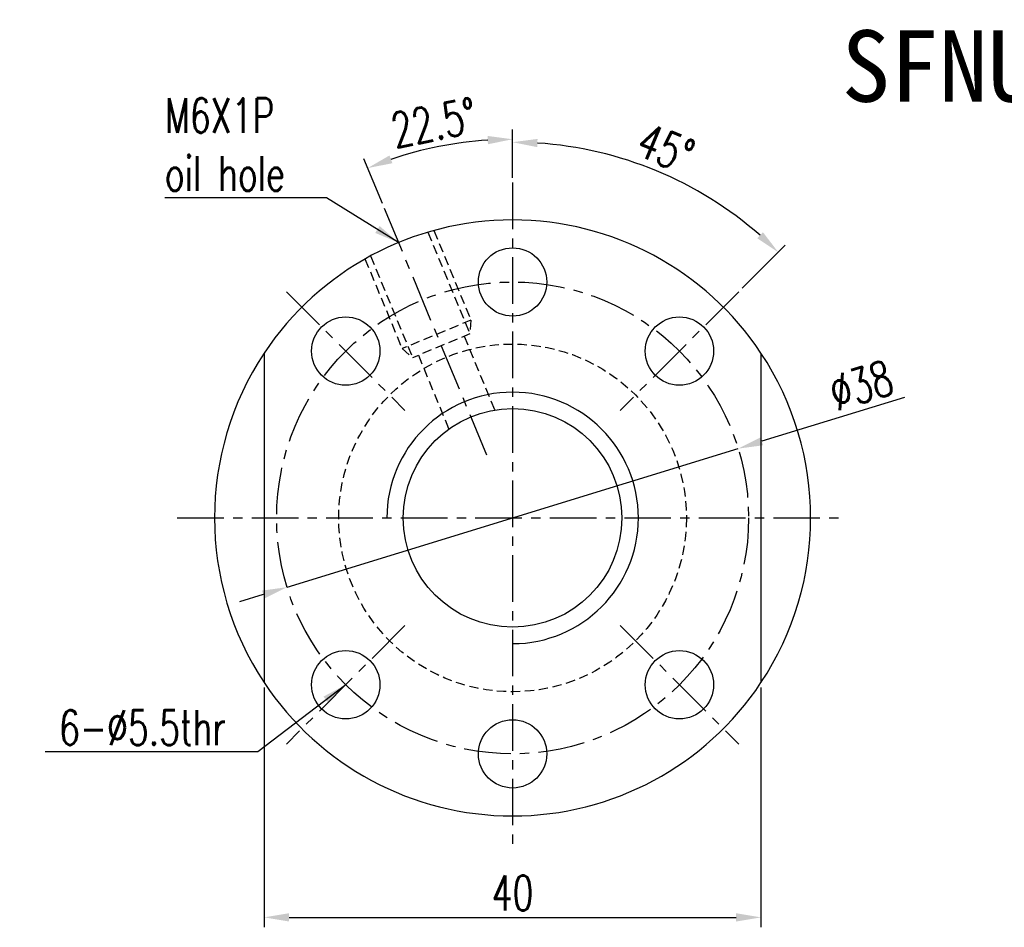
# Model space of a CAD drawing. Extents: x 473 to 1054, y -106 to 208.
# Tile 1 of 45: x 895 to 974, y -102 to -28. Entities that reach past the tile are written whole.
import ezdxf
from ezdxf.enums import TextEntityAlignment as Align

# ---------------------------------------------------------------- set-up
doc = ezdxf.new("R2010")
doc.units = 0
doc.header["$MEASUREMENT"] = 0
doc.header["$PDMODE"] = 1
doc.linetypes.add('CENTER', pattern=[2, 1.25, -0.25, 0.25, -0.25])
doc.linetypes.add('HIDDEN', pattern=[0.375, 0.25, -0.125])
doc.layers.get('DEFPOINTS').update_dxf_attribs({"linetype": 'CONTINUOUS'})
for name, color, linetype in [('CHA', 2, 'CONTINUOUS'), ('CL', 1, 'CENTER'), ('DIM', 4, 'CONTINUOUS'), ('HID', 2, 'HIDDEN'), ('OUT', 3, 'CONTINUOUS')]:
    doc.layers.add(name, color=color, linetype=linetype)
doc.styles.add('CHN', font='SIMPLEX.shx', dxfattribs={"width": 0.7, "bigfont": 'CHINESET.shx'})
doc.styles.add('DIM-7', font='SIMPLEX.shx', dxfattribs={"width": 0.7, "bigfont": 'chineset.shx'})
doc.styles.add('T', font='kaiu.ttf')
doc.dimstyles.get("Standard").update_dxf_attribs({"dimscale": 0, "dimtxt": 4, "dimasz": 3, "dimexe": 1, "dimexo": 0.5, "dimgap": 1, "dimtad": 1, "dimdsep": 46, "dimtxsty": 'CHN', "dimcen": 0.09, "dimclrd": 256, "dimclre": 256, "dimclrt": 256, "dimadec": 0, "dimazin": 0, "dimtp": 1, "dimtm": 1, "dimtfac": 0.6, "dimtix": 1, "dimtmove": 2, "dimatfit": 3, "dimfxl": 1, "dimtvp": 0.85, "dimtolj": 1, "dimarcsym": 0})

# ---------------------------------------------------------------- blocks, each defined once
blk = doc.blocks.new('*D15')
at = {"layer": 'DEFPOINTS', "color": 0, "transparency": 16777216}
for p in [(914.638, -81.831), (954.638, -81.831), (954.638, -100.732)]:
    blk.add_point(p, dxfattribs=at)
at = {"layer": 'DIM', "color": 7, "lineweight": -2, "transparency": 16777216}
for p, q in [((914.638, -82.231), (914.638, -101.532)), ((954.638, -82.231), (954.638, -101.532)), ((916.638, -100.732), (952.638, -100.732))]:
    blk.add_line(p, q, dxfattribs=at)
at = {"layer": 'DIM', "color": 7, "transparency": 16777216}
for points in [[(916.638, -100.399), (916.638, -101.065), (914.638, -100.732)], [(952.638, -100.399), (952.638, -101.065), (954.638, -100.732)]]:
    blk.add_solid(points, dxfattribs=at)
at = {"layer": 'DIM', "color": 7, "transparency": 16777216, "insert": (934.638, -98.772), "char_height": 2.8, "attachment_point": 5, "style": 'CHN'}
blk.add_mtext('\\A1;40', dxfattribs=at)
blk = doc.blocks.new('*D20')
at = {"layer": 'DEFPOINTS', "color": 0, "transparency": 16777216}
for p in [(930.658, -38.333), (934.638, -41.564), (924.305, -43.619), (932.536, -63.49), (934.638, -97.564)]:
    blk.add_point(p, dxfattribs=at)
at = {"layer": 'DIM', "color": 0, "lineweight": -2, "transparency": 16777216}
for p, q in [((934.638, -41.164), (934.638, -37.272)), ((924.152, -43.25), (922.662, -39.654))]:
    blk.add_line(p, q, dxfattribs=at)
blk.add_arc((934.638, -68.564), 30.492, 93.75872, 108.74128, dxfattribs=at)
at = {"layer": 'DIM', "color": 0, "transparency": 16777216}
for points in [[(932.628, -37.804), (932.65, -38.471), (934.638, -38.072)], [(924.958, -40.001), (924.723, -39.377), (922.969, -40.393)]]:
    blk.add_solid(points, dxfattribs=at)
at = {"layer": 'DIM', "color": 0, "transparency": 16777216, "insert": (928.306, -36.735), "char_height": 2.8, "attachment_point": 5, "rotation": 11.25, "style": 'CHN'}
blk.add_mtext('\\A1;22.5°', dxfattribs=at)
blk = doc.blocks.new('*D21')
at = {"layer": 'DEFPOINTS', "color": 0, "transparency": 16777216}
for p in [(934.638, -41.564), (949.765, -42.363), (952.846, -50.356), (943.3, -59.902), (934.638, -97.564)]:
    blk.add_point(p, dxfattribs=at)
at = {"layer": 'DIM', "color": 0, "lineweight": -2, "transparency": 16777216}
for p, q in [((934.638, -41.164), (934.638, -37.509)), ((953.128, -50.073), (956.597, -46.605))]:
    blk.add_line(p, q, dxfattribs=at)
blk.add_arc((934.638, -68.564), 30.255, 48.78823, 86.21177, dxfattribs=at)
at = {"layer": 'DIM', "color": 0, "transparency": 16777216}
for points in [[(936.625, -38.709), (936.647, -38.042), (934.638, -38.309)], [(954.799, -45.561), (954.343, -46.047), (956.031, -47.171)]]:
    blk.add_solid(points, dxfattribs=at)
at = {"layer": 'DIM', "color": 0, "transparency": 16777216, "insert": (946.966, -38.801), "char_height": 2.8, "attachment_point": 5, "rotation": 337.5, "style": 'CHN'}
blk.add_mtext('\\A1;45°', dxfattribs=at)
blk = doc.blocks.new('*D22')
at = {"layer": 'DEFPOINTS', "color": 0, "transparency": 16777216}
for p in [(952.799, -62.983), (916.476, -74.145)]:
    blk.add_point(p, dxfattribs=at)
at = {"layer": 'DIM', "color": 0, "lineweight": -2, "transparency": 16777216}
for p, q in [((966.181, -58.871), (954.711, -62.396)), ((916.476, -74.145), (952.799, -62.983)), ((914.564, -74.732), (912.652, -75.32))]:
    blk.add_line(p, q, dxfattribs=at)
at = {"layer": 'DIM', "color": 0, "transparency": 16777216}
for points in [[(954.613, -62.077), (954.809, -62.715), (952.799, -62.983)], [(914.466, -74.414), (914.662, -75.051), (916.476, -74.145)]]:
    blk.add_solid(points, dxfattribs=at)
at = {"layer": 'DIM', "color": 0, "transparency": 16777216, "insert": (962.706, -57.889), "char_height": 2.8, "attachment_point": 5, "rotation": 17.08101, "style": 'CHN'}
blk.add_mtext('\\A1;∅38', dxfattribs=at)

msp = doc.modelspace()

# ---------------------------------------------------------------- linework, layer by layer
at = {"layer": 'CL', "color": 7, "ltscale": 3}
for p, q in [((934.638, -41.564), (934.638, -95.564)), ((924.305, -43.619), (932.536, -63.49)), ((916.43, -50.356), (925.975, -59.902)), ((952.846, -50.356), (943.3, -59.902)), ((907.638, -68.564), (961.638, -68.564)), ((925.975, -77.226), (916.43, -86.772)), ((943.3, -77.226), (952.846, -86.772))]:
    msp.add_line(p, q, dxfattribs=at)
msp.add_circle((934.638, -68.564), 19, dxfattribs=at)
at = {"layer": 'DIM', "color": 7}
for radius, start, end in [(24, 146.44269, 213.55731), (24, 326.44269, 33.55731), (10.125, 270, 180)]:
    msp.add_arc((934.638, -68.564), radius, start, end, dxfattribs=at)
at = {"layer": 'HID', "color": 7, "ltscale": 3}
for p, q in [((927.813, -45.555), (931.207, -53.749)), ((928.297, -45.417), (931.286, -52.634)), ((923.193, -47.468), (926.588, -55.663)), ((922.754, -47.713), (925.743, -54.93)), ((931.286, -52.634), (925.743, -54.93)), ((931.286, -52.634), (931.207, -53.749)), ((931.207, -53.749), (926.588, -55.663)), ((930.745, -53.941), (933.256, -60.004)), ((925.743, -54.93), (926.588, -55.663)), ((927.05, -55.471), (929.561, -61.534))]:
    msp.add_line(p, q, dxfattribs=at)
msp.add_circle((934.638, -68.564), 14, dxfattribs=at)
at = {"layer": 'OUT', "color": 7}
for p, q in [((914.638, -55.298), (914.638, -81.831)), ((954.638, -55.298), (954.638, -81.831))]:
    msp.add_line(p, q, dxfattribs=at)
for centre, radius in [((934.638, -49.564), 2.75), ((921.203, -55.129), 2.75), ((948.073, -55.129), 2.75), ((934.638, -68.564), 8.8), ((921.203, -81.999), 2.75), ((948.073, -81.999), 2.75), ((934.638, -87.564), 2.75)]:
    msp.add_circle(centre, radius, dxfattribs=at)
for start, end in [(33.55731, 146.44269), (213.55731, 326.44269)]:
    msp.add_arc((934.638, -68.564), 24, start, end, dxfattribs=at)

# ---------------------------------------------------------------- texts
at = {"layer": 'CHA', "color": 0, "style": 'T'}
msp.add_text('SFNU1605', height=5.76, dxfattribs=at).set_placement((976.804, -32.171), align=Align.MIDDLE)
at = {"layer": 'DIM', "color": 7, "char_height": 2.8}
for s, insert, attachment_point, style in [('M6X1P\\Poil hole', (906.64, -38.498), 4, 'DIM-7'), ('6-%%C5.5thr', (911.56, -85.452), 6, 'CHN')]:
    msp.add_mtext(s, dxfattribs=dict(at, insert=insert, attachment_point=attachment_point, style=style))

# ---------------------------------------------------------------- dimensions: what is measured, and where the dimension line sits
at = {"layer": 'DIM', "color": 7}
for base, line1, override, picture, middle in [((930.658, -38.333), ((924.305, -43.619), (932.536, -63.49)), {"dimscale": 0.8, "dimtxt": 3.5, "dimasz": 2.5, "dimgap": 0.7, "dimclrd": 0, "dimclre": 0, "dimclrt": 0, "dimadec": 1, "dimtp": 0.1, "dimtm": 0, "dimtmove": 0}, '*D20', (928.306, -36.735)), ((949.765, -42.363), ((952.846, -50.356), (943.3, -59.902)), {"dimscale": 0.8, "dimtxt": 3.5, "dimasz": 2.5, "dimgap": 0.7, "dimclrd": 0, "dimclre": 0, "dimclrt": 0, "dimtp": 0.1, "dimtm": 0, "dimtmove": 0}, '*D21', (946.966, -38.801))]:
    dim = msp.add_angular_dim_2l(base=base, line1=line1, line2=((934.638, -41.564), (934.638, -97.564)), dimstyle='STANDARD', override=override, dxfattribs=at)
    dim.commit()
    dim.dimension.update_dxf_attribs({"geometry": picture, "text_midpoint": middle})
dim = msp.add_diameter_dim_2p(p1=(916.476, -74.145), p2=(952.799, -62.983), dimstyle='STANDARD', override={"dimscale": 0.8, "dimtxt": 3.5, "dimasz": 2.5, "dimgap": 0.7, "dimclrd": 0, "dimclrt": 0, "dimtp": 0.1, "dimtm": 0, "dimtmove": 0}, dxfattribs=at)
dim.commit()
dim.dimension.update_dxf_attribs({"geometry": '*D22', "text_midpoint": (963.282, -59.762), "dimtype": 163})
dim = msp.add_linear_dim(base=(954.638, -100.732), p1=(914.638, -81.831), p2=(954.638, -81.831), dimstyle='STANDARD', override={"dimscale": 0.8, "dimtxt": 3.5, "dimasz": 2.5, "dimgap": 0.7, "dimclrd": 7, "dimclre": 7, "dimclrt": 7, "dimtp": 0.1, "dimtm": 0, "dimtmove": 0}, dxfattribs=at)
dim.commit()
dim.dimension.update_dxf_attribs({"geometry": '*D15', "text_midpoint": (934.638, -98.772)})

# ---------------------------------------------------------------- leaders
at = {"layer": 'DIM', "color": 7, "annotation_type": 0, "has_hookline": 1, "hookline_direction": 1}
for points, override, text_width in [([(925.453, -46.391), (919.654, -42.792), (917.654, -42.792)], {"dimscale": 0.8, "dimtxt": 3.5, "dimasz": 2.5, "dimgap": 0.7, "dimclrd": 0, "dimtp": 0.1, "dimtm": 0, "dimtmove": 0}, 10.453), ([(921.203, -81.999), (914.12, -87.412), (912.12, -87.412)], {"dimscale": 0.8, "dimtxt": 3.5, "dimasz": 2.5, "dimgap": 0.7, "dimclrd": 7, "dimtp": 0.1, "dimtm": 0, "dimtmove": 0}, 14.56)]:
    msp.add_leader(points, dimstyle='STANDARD', override=override, dxfattribs=dict(at, text_width=text_width))

doc.saveas('drawing.dxf')
